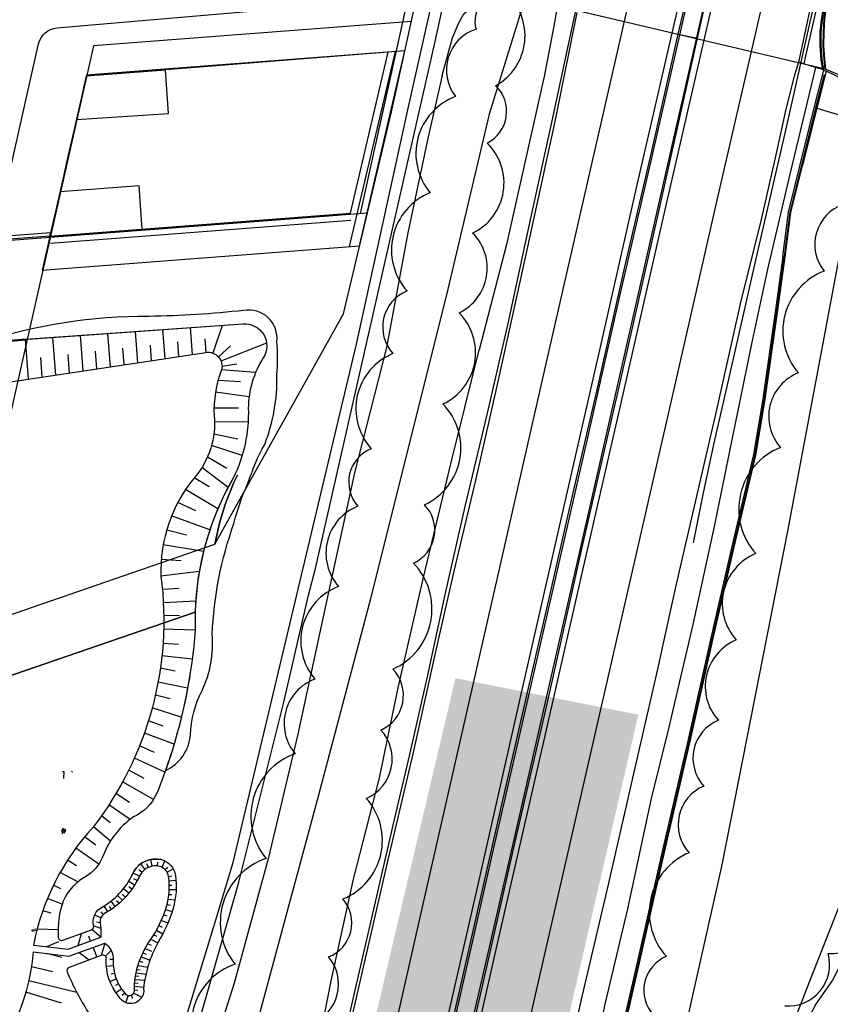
# Model space of a CAD drawing. Header units: metres. Extents: x 89795 to 94000, y 463250 to 466585.
# Tile 210 of 243: x 91218 to 91336, y 465488 to 465631. Entities that reach past the tile are written whole.
import ezdxf

# ---------------------------------------------------------------- set-up
doc = ezdxf.new("R2010")
doc.units = ezdxf.units.M
doc.layers.add('96.0_forest', color=71, linetype='Continuous')
doc.layers.add('XXX_Background', color=3, linetype='Continuous')
doc.layers.add('96.0_groen noord H', color=7, linetype='Continuous', true_color=0xb6b449)

msp = doc.modelspace()

# ---------------------------------------------------------------- hatches: boundary and pattern name
at = {"layer": '96.0_groen noord H'}
msp.add_hatch(color=256, dxfattribs=at).paths.add_polyline_path([(90813, 464271.77), (90836.17, 464325.37), (90841.56, 464394.97), (90828.71, 464467.06), (90820.42, 464506), (90833.68, 464559.66), (90878.87, 464645.84), (90898.76, 464657.44), (90919.49, 464652.88), (90948.92, 464641.28), (90948.92, 464652.88), (90966.33, 464653.29), (90978.77, 464664.06), (90991.2, 464695.55), (91017.35, 464757.12), (91054.66, 464825.89), (91100.26, 464897.56), (91129.69, 464957.22), (91167.88, 465061.48), (91197.73, 465179.55), (91281.67, 465535.04), (91308.19, 465529.74), (91223.98, 465164.63), (91191.48, 465027.21), (91177.55, 464949.01), (91169.6, 464886.73), (91166.28, 464845.64), (91169.6, 464802.57), (91176.9, 464755.2), (91186.85, 464716.1), (91188.18, 464682.97), (91174.25, 464637.91), (91168.29, 464608.09), (91168.29, 464594.84), (91176.24, 464586.22), (91133.15, 464571.65), (91089.39, 464575.62), (91113.92, 464561.04), (91128.5, 464554.42), (91108.61, 464525.26), (91078.01, 464490.53), (91019.66, 464458.06), (90979.22, 464435.53), (90938.77, 464395.11), (90897, 464333.49), (90829.28, 464236.29)])

# ---------------------------------------------------------------- linework, layer by layer
at = {"layer": '96.0_forest'}
for points in [[(91260.82, 465485.01, 0.520567), (91263.24, 465494.62, 0.520567), (91265.35, 465503.03, 0.520567), (91268.73, 465517.61, 0.520567), (91270.83, 465527.52, 0.520567), (91272.6, 465536.36, 0.520567), (91275.58, 465551.72, 0.520567), (91277.17, 465560.19, 0.520567), (91279.85, 465574.8, 0.520567), (91282.19, 465588.03, 0.520567), (91284.16, 465599.57, 0.520567), (91286.26, 465612.63, 0.520567), (91287.49, 465620.95, 0.520567), (91288.93, 465634.42, 0.520567), (91284.65, 465629.15, 0.520567), (91281.69, 465619.37, 0.520567), (91278.01, 465605.42, 0.520567), (91274.65, 465591.19, 0.520567), (91272.59, 465582.1, 0.520567), (91269.46, 465568.31, 0.520567), (91267.52, 465559.98, 0.520567), (91264.71, 465548.34, 0.520567), (91261.29, 465534.89, 0.520567), (91258.42, 465524.08, 0.520567), (91254.19, 465508.89, 0.520567), (91249.7, 465493.55, 0.520567), (91245.35, 465479.21, 0.520567)], [(91337.91, 465603.73, 0.520567), (91335.16, 465594.06, 0.520567), (91331.4, 465579.31, 0.520567), (91328.8, 465568.5, 0.520567), (91325.23, 465553.1, 0.520567), (91322.4, 465540.58, 0.520567), (91319.8, 465528.94, 0.520567), (91317.69, 465519.39, 0.520567), (91315.56, 465509.73, 0.520567), (91312.27, 465494.7, 0.520567), (91310.4, 465486.15, 0.520567)], [(91329.44, 465487.52, 0.520567), (91335.73, 465495.12, 0.520567), (91342.1, 465503.34, 0.520567)]]:
    msp.add_lwpolyline(points, format="xyb", dxfattribs=at)
at = {"layer": 'XXX_Background'}
for p, q in [((91222.91, 465598.12), (91266.51, 465601.46)), ((91224.69, 465521.52), (91224.85, 465521.52)), ((91224.85, 465521.52), (91224.83, 465520.5)), ((91225.99, 465521.55), (91226.1, 465521.43)), ((91224.72, 465513.26), (91224.52, 465512.8)), ((91225.18, 465513.06), (91224.72, 465513.26)), ((91224.98, 465512.6), (91225.18, 465513.06)), ((91224.52, 465512.8), (91224.98, 465512.6)), ((91237.68, 465507.77), (91237.49, 465508.75)), ((91236.63, 465507.32), (91236.04, 465508.13)), ((91237.14, 465507.6), (91236.91, 465508.12)), ((91238.43, 465507.81), (91238.49, 465508.36)), ((91239.12, 465507.61), (91239.52, 465508.53)), ((91239.55, 465507.29), (91239.93, 465507.62)), ((91239.85, 465506.9), (91240.72, 465507.4)), ((91235.83, 465506.33), (91234.92, 465506.75)), ((91235.5, 465505.68), (91235.01, 465505.95)), ((91236.18, 465506.9), (91235.75, 465507.26)), ((91240.06, 465506.28), (91240.55, 465506.37)), ((91234.28, 465503.85), (91233.5, 465504.47)), ((91235.13, 465505.04), (91234.28, 465505.57)), ((91234.75, 465504.46), (91234.29, 465504.79)), ((91240.13, 465505.66), (91241.13, 465505.74)), ((91240.17, 465505), (91240.54, 465505)), ((91233.36, 465502.83), (91232.66, 465503.54)), ((91233.79, 465503.27), (91233.35, 465503.67)), ((91240.11, 465503.68), (91240.55, 465503.66)), ((91240.16, 465504.38), (91241.16, 465504.4)), ((91231.24, 465501.17), (91230.73, 465502.01)), ((91231.79, 465501.53), (91231.51, 465501.94)), ((91232.33, 465501.93), (91231.72, 465502.72)), ((91232.9, 465502.4), (91232.52, 465502.77)), ((91239.83, 465502.22), (91240.32, 465502.1)), ((91240.01, 465503), (91241, 465502.91)), ((91230.24, 465500.26), (91229.36, 465500.66)), ((91230.61, 465500.77), (91230.28, 465501.15)), ((91239.35, 465500.71), (91239.82, 465500.55)), ((91239.61, 465501.48), (91240.58, 465501.2)), ((91230.22, 465498.73), (91229.18, 465499.1)), ((91230.11, 465499.58), (91229.62, 465499.64)), ((91238.66, 465499.15), (91239.12, 465498.95)), ((91239.02, 465499.92), (91239.98, 465499.54)), ((91220.26, 465498.44), (91220.23, 465498.43)), ((91220.25, 465498.37), (91220.23, 465498.43)), ((91220.25, 465498.37), (91220.28, 465498.38)), ((91220.51, 465498.56), (91220.32, 465498.5)), ((91220.36, 465498.35), (91220.55, 465498.4)), ((91220.8, 465498.63), (91220.61, 465498.58)), ((91220.65, 465498.43), (91220.84, 465498.48)), ((91225.49, 465495.72), (91230.23, 465497.46)), ((91226.94, 465496.25), (91227.45, 465498.03)), ((91228.75, 465496.91), (91228.49, 465497.62)), ((91230.23, 465497.46), (91228.91, 465498.57)), ((91237.93, 465497.84), (91238.37, 465497.61)), ((91238.32, 465498.5), (91239.24, 465497.97)), ((91220.48, 465496.33), (91225.49, 465495.72)), ((91225.61, 465494.7), (91230.79, 465496.6)), ((91229.14, 465495.99), (91229.66, 465494.59)), ((91230.79, 465496.6), (91230.29, 465494.82)), ((91237.06, 465496.52), (91237.52, 465496.32)), ((91237.49, 465497.17), (91238.48, 465496.66)), ((91220.41, 465495.33), (91225.61, 465494.7)), ((91227.1, 465495.24), (91228.52, 465494.17)), ((91231.73, 465495.53), (91231.01, 465494.84)), ((91236.07, 465494.63), (91237.36, 465494.16)), ((91236.32, 465495.19), (91236.79, 465495.03)), ((91236.65, 465495.83), (91237.58, 465495.46)), ((91232.04, 465493.32), (91231.05, 465493.24)), ((91232.02, 465494.22), (91231.52, 465494.25)), ((91235.63, 465493.38), (91237.04, 465493.12)), ((91235.83, 465494), (91236.31, 465493.87)), ((91232.22, 465492.22), (91231.75, 465492.1)), ((91235.27, 465491.85), (91235.75, 465491.8)), ((91235.36, 465492.31), (91236.79, 465492.11)), ((91235.47, 465492.79), (91235.96, 465492.74)), ((91232.48, 465491.41), (91231.58, 465491.06)), ((91232.8, 465490.69), (91232.36, 465490.45)), ((91235.12, 465490.37), (91236.46, 465490.25)), ((91235.15, 465490.85), (91235.65, 465490.83)), ((91235.2, 465491.34), (91236.61, 465491.23)), ((91233.24, 465489.96), (91232.5, 465489.44)), ((91233.7, 465489.36), (91233.34, 465489.03)), ((91234.19, 465489.03), (91233.81, 465487.98)), ((91234.66, 465489.08), (91234.8, 465488.6)), ((91235, 465489.38), (91236.2, 465488.79)), ((91235.11, 465489.84), (91235.61, 465489.8))]:
    msp.add_line(p, q, dxfattribs=at)
for points in [[(91185.15, 465277.04, -0.176182), (91185.82, 465279.25, 0.149914), (91187.93, 465284.73), (91187.95, 465285.22), (91187.97, 465287.08), (91188.39, 465292.11), (91190.63, 465302.8), (91194.07, 465318.29), (91200.1, 465342.33), (91205.25, 465361.93), (91216.13, 465394.42), (91217.83, 465401.68), (91224.61, 465428.97), (91232.73, 465453.77), (91241.14, 465481.09), (91246.91, 465500), (91249.45, 465508.32), (91255.78, 465534.93), (91261.75, 465560.1), (91267.3, 465583.49), (91274.86, 465617.9), (91280.43, 465642.65)], [(91214.72, 465598.36), (91221.2, 465627.02, -0.326166), (91223.87, 465629.35), (91272.25, 465633.57)], [(91275.28, 465630.28), (91229.17, 465626.75), (91209.91, 465541.78), (91246.78, 465554.49, -0.067576), (91250.04, 465564.49, 0.067576), (91246.78, 465554.49), (91265.43, 465587.87), (91272.4, 465617.18)], [(91274.34, 465626), (91228.12, 465622.34, 0.000246), (91222.81, 465598.98)], [(91245.47, 465582.28, -0.534706), (91247.75, 465579.75, 0.101357), (91246.65, 465573.08, -0.205114), (91243.9, 465564.24, 0.184709), (91238.95, 465549.82, -0.199723), (91229.1, 465513.42, 0.141008), (91220.48, 465496.33, 0.141008)], [(91200.69, 465529.76), (91243.91, 465544.61, 0.016086), (91243.93, 465541.98, -0.059027), (91240.25, 465523.54, -0.017614), (91238.32, 465518.25, -0.18043), (91234.95, 465514.91, 0.154368), (91230.44, 465508.98, -0.151083), (91228.14, 465506.31, 0.169748), (91224.76, 465502.69, 0.098557), (91224.05, 465497.54, 0.521498), (91224.72, 465497.03), (91228.87, 465498.56, 0.311566), (91229.2, 465499.02, -0.362758), (91230.57, 465501.93, 0.157516), (91235.02, 465506.98, -0.334917), (91239.01, 465508.72, -0.300614), (91241.05, 465506.42, -0.107292), (91240.71, 465501.66, -0.071648), (91238.49, 465496.68, 0.09886), (91236.43, 465490.01, -0.846488), (91232.85, 465488.87), (91232.85, 465488.87), (91232.85, 465488.87, -0.193007), (91231.03, 465494.33, 0.578428), (91230.39, 465494.85), (91225.63, 465493.1, 0.409816), (91225.33, 465492.47, 0.041419), (91228.39, 465486.61, -0.146134)], [(91239.01, 465508.72, 0.334917), (91235.02, 465506.98, 3.121667)], [(91230.79, 465496.6, -0.264701), (91232.02, 465494.14, 0.188849), (91233.7, 465489.36, 0.685186), (91235.11, 465489.67, -0.156232), (91237.34, 465496.95, 0.083351), (91239.76, 465501.94, 0.107292), (91240.06, 465506.28, 0.300614), (91238.75, 465507.75, 0.326141), (91235.92, 465506.53, -0.157522), (91231.03, 465501.04, 0.387258), (91230.19, 465499.16, -0.026365), (91230.23, 465497.46)], [(91220.41, 465495.33, -0.197354), (91210.2, 465475.24), (91210.2, 465475.24, 0.421193), (91208.76, 465455.31, -0.109624), (91219.33, 465445.13, -0.205765), (91220.04, 465441.24), (91215.33, 465420.75), (91210.07, 465397.82), (91202.78, 465375.29), (91202.05, 465372.79), (91201.37, 465372.35), (91201.37, 465372.35), (91201.37, 465372.35), (91201.37, 465372.35), (91200.79, 465372.74), (91191.06, 465394.38)]]:
    msp.add_lwpolyline(points, format="xyb", dxfattribs=at)
for points in [[(91243.52, 465481.85), (91248.72, 465500), (91250.27, 465505.44), (91256.79, 465531.54), (91260.36, 465547.08), (91261.39, 465550.94), (91269.79, 465588.01), (91278.72, 465627.38), (91282.08, 465642.65), (91276.74, 465642.65), (91270.6, 465614.96), (91270.11, 465612.71), (91267.83, 465602.43), (91267.83, 465602.43)], [(91272.4, 465617.18), (91277.78, 465641.64), (91278.02, 465642.65), (91276.73, 465642.65), (91270.11, 465612.71), (91267.83, 465602.43)], [(91221.72, 465594.19), (91267.77, 465597.72), (91274.34, 465626), (91228.15, 465622.46)], [(91266.32, 465597.61), (91272.95, 465625.89)], [(91222.84, 465599.11), (91266.43, 465602.45), (91271.91, 465625.81)], [(91226.69, 465616.06), (91240.07, 465616.94), (91239.59, 465623.22), (91228.12, 465622.34)], [(91228.15, 465622.46), (91221.72, 465594.19)], [(91236.25, 465600.14), (91235.77, 465606.42), (91224.3, 465605.54)], [(91222.81, 465598.98), (91222.95, 465599.6), (91216.04, 465599.07), (91215.9, 465598.45), (91268.92, 465602.52)], [(91215.9, 465598.45), (91212.55, 465583.71), (91219.47, 465584.24), (91219.42, 465584.03), (91212.3, 465583.49), (91212.79, 465585.64), (91215, 465595.39), (91215.73, 465598.64), (91222.85, 465599.19)], [(91243.19, 465585.87), (91243.49, 465581.98)], [(91247.82, 465586.19), (91246.47, 465582.18)], [(91223.24, 465584.46), (91223.66, 465578.98)], [(91227.23, 465584.74), (91227.63, 465579.58)], [(91231.22, 465585.02), (91231.59, 465580.18)], [(91235.21, 465585.3), (91235.56, 465580.78)], [(91239.2, 465585.58), (91239.52, 465581.38)], [(91219.25, 465584.18), (91219.69, 465578.38)], [(91237.37, 465583.35), (91237.54, 465581.08)], [(91241.34, 465583.8), (91241.51, 465581.68)], [(91245.32, 465584.26), (91245.47, 465582.28)], [(91247.29, 465581.63), (91249.02, 465583.21)], [(91254.28, 465583.61), (91247.65, 465581.02)], [(91213.55, 465577.47), (91245.47, 465582.28)], [(91225.44, 465581.98), (91225.64, 465579.28)], [(91229.41, 465582.44), (91229.61, 465579.88)], [(91233.39, 465582.89), (91233.57, 465580.48)], [(91221.46, 465581.53), (91221.68, 465578.68)], [(91247.81, 465580.3), (91249.97, 465580.6)], [(91252.65, 465579.36), (91247.75, 465579.75)], [(91250.5, 465577.99), (91247.24, 465578.2)], [(91251.74, 465575.82), (91246.87, 465576.52)], [(91250.19, 465574.21), (91246.65, 465574.2)], [(91251.6, 465572.22), (91246.71, 465572.16)], [(91250.11, 465569.68), (91246.63, 465570.43)], [(91250.73, 465567.33), (91246.3, 465568.76)], [(91248.53, 465565.42), (91245.7, 465567.1)], [(91248.69, 465562.7), (91244.89, 465565.58)], [(91245.93, 465562.8), (91243.79, 465564.1)], [(91247.2, 465559.59), (91242.52, 465562.39)], [(91244, 465559.31), (91241.41, 465560.53)], [(91246.04, 465556.56), (91240.5, 465558.58)], [(91242.67, 465555.78), (91239.79, 465556.52)], [(91245.12, 465553.41), (91239.28, 465554.38)], [(91241.88, 465552.05), (91239, 465552.23)], [(91244.51, 465550.52), (91238.95, 465549.82)], [(91241.61, 465548.04), (91239.16, 465547.89)], [(91243.99, 465546.2), (91239.3, 465545.97)], [(91241.63, 465544.06), (91239.36, 465544.14)], [(91243.93, 465541.98), (91239.34, 465542.13)], [(91241.48, 465539.91), (91239.25, 465540.07)], [(91243.48, 465537.79), (91239.09, 465538.29)], [(91241.01, 465536.04), (91238.86, 465536.48)], [(91242.81, 465533.6), (91238.54, 465534.48)], [(91240.27, 465532.03), (91238.15, 465532.59)], [(91241.9, 465529.36), (91237.68, 465530.72)], [(91239.26, 465528.09), (91237.15, 465528.87)], [(91240.85, 465525.45), (91236.55, 465527.07)], [(91238.01, 465524.26), (91235.85, 465525.23)], [(91239.52, 465521.39), (91235.1, 465523.45)], [(91236.5, 465520.49), (91234.28, 465521.7)], [(91237.87, 465517.43), (91233.39, 465519.99)], [(91234.38, 465517.02), (91232.43, 465518.3)], [(91234.48, 465514.56), (91231.4, 465516.66)], [(91231.57, 465514.06), (91230.31, 465515.05)], [(91231.63, 465511.42), (91229.15, 465513.49)], [(91229.49, 465510.81), (91227.87, 465512.02)], [(91229.94, 465508.06), (91226.59, 465510.38)], [(91226.71, 465507.82), (91225.4, 465508.66)], [(91226.9, 465505.49), (91224.32, 465506.87)], [(91224.41, 465504.49), (91223.35, 465505.01)], [(91224.62, 465502.26), (91222.49, 465503.09)], [(91223.01, 465500.94), (91221.81, 465501.31)], [(91224.03, 465498.56), (91220.99, 465498.62)], [(91224.11, 465496.8), (91222.36, 465496.1)], [(91224.57, 465494.51), (91222.28, 465495.1)], [(91223.29, 465492.46), (91220.16, 465493.16)], [(91226.76, 465489.45), (91219.77, 465491.14)], [(91224.52, 465487.91), (91219.34, 465489.48)]]:
    msp.add_lwpolyline(points, dxfattribs=at)
for points in [[(91249.45, 465564.06, 0.140534), (91243.93, 465541.98, -0.058334), (91240.32, 465523.75, -0.006999), (91239.6, 465521.63, 0.266445), (91243.25, 465526.81, -0.120047), (91244.93, 465533.24, 0.12816), (91246.4, 465541.4, -0.07711), (91249.54, 465557.45, -0.050845), (91251.62, 465563.4, -0.049361), (91254, 465568.94, 0.099903), (91255.76, 465578.99), (91255.76, 465578.99, 0.049237), (91255.76, 465583.82, 0.501654), (91250.99, 465588.37, -0.025411), (91237.2, 465587.5, 0.079291), (91213.05, 465583.74), (91250.88, 465586.41, -0.616558), (91253.8, 465581.49, 0.140902), (91251.62, 465574.18, -0.122405)], [(91200.69, 465529.76), (91212.92, 465583.73), (91250.88, 465586.41, -0.616558), (91253.8, 465581.49, 0.140902), (91251.62, 465574.18, -0.122388), (91249.45, 465564.06, 0.125644), (91243.91, 465544.61)]]:
    msp.add_lwpolyline(points, format="xyb", close=True, dxfattribs=at)
for points in [[(91278.92, 465478.66, 4.83), (91285.02, 465505.33, 4.83), (91291.27, 465532.89, 4.85), (91296.51, 465555.95, 4.83), (91302.88, 465583.93, 4.85), (91307.94, 465606.14, 4.84), (91314.57, 465634.88, 4.84), (91319.42, 465656.08, 4.78), (91322.25, 465668.75, 4.72), (91326.61, 465687.81, 4.66), (91331.04, 465707.07, 4.74), (91335.46, 465726.48, 4.7), (91338.57, 465740, 4.75), (91340.08, 465746.61, 4.78), (91345.42, 465769.86, 4.82), (91349.92, 465789.21, 4.74), (91355.07, 465811.59, 4.78)], [(91358.32, 465805.96, 5), (91351.17, 465774.51, 4.94), (91344.84, 465746.9, 4.93), (91343.28, 465740, 4.91), (91338.6, 465719.39, 4.87), (91333.44, 465696.65, 4.78), (91328.96, 465676.88, 4.71), (91326.79, 465667.45, 4.71), (91322.18, 465647.24, 4.76), (91317.15, 465625.22, 4.75), (91312.13, 465603.37, 4.83), (91305.93, 465576.24, 4.87), (91300.4, 465551.97, 4.91), (91294.43, 465525.84, 4.87), (91287.85, 465497.17, 4.89), (91281.46, 465469, 4.92)], [(91254.37, 465434.28, 5.49), (91257.86, 465449.54, 5.47), (91261.48, 465465.15, 5.45), (91264.85, 465479.89, 5.36), (91268.73, 465496.7, 5.33), (91272.63, 465513.7, 5.32), (91275.19, 465524.61, 5.33), (91277.68, 465535.46, 5.33), (91280.23, 465547.37, 5.33), (91283.08, 465559.92, 5.33), (91286.3, 465573.48, 5.32), (91289.29, 465586.49, 5.31), (91292.6, 465601.76, 5.26), (91295.53, 465615.18, 5.26), (91298.83, 465630.48, 5.26), (91301.22, 465641.18, 5.26), (91303.54, 465653.11, 5.3), (91305.76, 465664.76, 5.27), (91307.34, 465673.32, 5.28)], [(91323.07, 465668.53, 4.79), (91319.34, 465652.01, 4.74), (91315.84, 465636.62, 4.75), (91313.94, 465628.44, 4.75), (91310.04, 465611.25, 4.86), (91306.19, 465594.68, 4.92), (91302.11, 465576.65, 4.88), (91298.56, 465561.28, 4.88), (91294.77, 465544.72, 4.88), (91291.63, 465531.08, 4.88), (91287.79, 465514.15, 4.89), (91283.9, 465497.1, 5.01), (91278.47, 465473.27, 4.93), (91274.15, 465454.59, 4.95), (91270.32, 465437.7, 4.95), (91268.51, 465429.75, 4.94)], [(91323.27, 465668.46, 5.55), (91319.04, 465649.73, 5.57), (91314.89, 465631.45, 5.59), (91309.99, 465610.06, 5.59), (91305.32, 465589.8, 5.6), (91301.36, 465572.26, 5.6), (91296.01, 465549.01, 5.6), (91292.13, 465531.91, 5.62), (91287.25, 465510.62, 5.63), (91283.9, 465495.89, 5.68), (91280.31, 465480.16, 5.69), (91276.17, 465461.98, 5.69), (91271.45, 465441.42, 5.69), (91268.79, 465429.67, 5.64)], [(91271.28, 465428.92, 5.7), (91276.2, 465450.38, 5.7), (91281.58, 465474.24, 5.7), (91286.61, 465496.01, 5.67), (91290.99, 465515.2, 5.64), (91295.99, 465537.07, 5.62), (91301.99, 465563.36, 5.59), (91307.28, 465586.74, 5.58), (91313.51, 465613.97, 5.54), (91319.24, 465639.18, 5.54), (91323.45, 465657.54, 5.54), (91325.76, 465667.65, 5.61)], [(91271.49, 465428.86, 4.94), (91275.98, 465448.65, 4.94), (91280.8, 465469.78, 4.98), (91285.39, 465489.53, 4.97), (91290.31, 465511.3, 4.97), (91294.85, 465530.86, 4.95), (91300.16, 465554.42, 4.93), (91305.4, 465577.26, 4.95), (91311.05, 465602.25, 4.91), (91316.76, 465627.83, 4.93), (91318.63, 465636.01, 4.92), (91322.41, 465652.6, 4.91), (91325.95, 465667.59, 4.81)], [(91333.59, 465665.39, 4.7), (91330.51, 465651.84, 4.79), (91326.16, 465632.8, 4.79), (91319.73, 465604.98, 4.79), (91313.45, 465577.37, 4.79), (91307.15, 465549.92, 4.79), (91300.74, 465521.84, 4.88), (91293.62, 465490.79, 4.88), (91286.42, 465459.13, 4.87), (91279.04, 465426.37, 4.82)], [(91340.46, 465663.29, 5.26), (91337.94, 465651.63, 5.26), (91335.01, 465638.7, 5.26), (91332.6, 465628.03, 5.27), (91329.58, 465614.68, 5.27), (91325.45, 465596.7, 5.29), (91321.68, 465580.07, 5.29), (91319.09, 465568.9, 5.29), (91317.56, 465561.67, 5.07), (91316.14, 465554.68, 4.74)], [(91336.5, 465648.94, 4.54), (91334.33, 465638.81, 4.55), (91333.25, 465632.89, 4.57), (91331.41, 465624.34, 4.57), (91330.74, 465622.15, 4.57), (91329.61, 465617.56, 4.6), (91328.16, 465610.95, 4.64), (91326, 465601.54, 4.68), (91322.97, 465589.31, 4.65), (91319.53, 465573.93, 4.7), (91316.61, 465561.45, 4.65), (91313.52, 465548.05, 4.71), (91310.96, 465536.34, 4.71), (91307.67, 465522.05, 4.72), (91303.74, 465504.66, 4.7), (91300.05, 465489.09, 4.71), (91296.57, 465473.8, 4.74)], [(91260.99, 465432.17, 4.84), (91266.21, 465455, 4.8), (91271.55, 465478.32, 4.82), (91276.85, 465501.63, 4.8), (91282.16, 465524.98, 4.81), (91288.5, 465552.79, 4.82), (91294.64, 465579.78, 4.82), (91300.85, 465607.08, 4.81), (91308.19, 465639, 4.78)], [(91279.72, 465622.43, 0.53), (91281.23, 465627.88, 0.53), (91282.18, 465630.08, 0.47), (91282.88, 465631.38, 0.4), (91284.11, 465632.43, 0.34), (91285.76, 465633.06, 0.33), (91287.27, 465633.16, 0.32), (91289.19, 465632.76, 0.31), (91291.21, 465632.19, 0.32), (91291.24, 465631.93, 0.63)], [(91291.24, 465631.93, 0.63), (91286.58, 465616.82, 0.64), (91280.57, 465591.44, 1.16), (91269.35, 465546.53, 1.36), (91261.59, 465517.35, 1.76), (91250.88, 465477.59, 1.56), (91246.07, 465456.93, 1.28), (91242.11, 465438.22, 1.35)], [(91264.7, 465477.3, 4.62), (91268.47, 465493.75, 4.64), (91271.93, 465508.68, 4.67), (91275.57, 465524.28, 4.67), (91278.99, 465539.53, 4.7), (91281.47, 465550.55, 4.69), (91284.69, 465563.94, 4.7), (91287.66, 465577.17, 4.71), (91290.63, 465590.53, 4.75), (91293.52, 465603.78, 4.66), (91296.11, 465615.78, 4.66), (91299.3, 465631.55, 4.62)], [(91291.24, 465631.93, 0.63), (91292.79, 465632.24, 0.78), (91294.78, 465632.28, 2.31), (91296.37, 465632.08, 3.85), (91295.9, 465629.34, 4.51), (91294.52, 465622.28, 4.58), (91292.09, 465611.3, 4.6), (91289.08, 465597.92, 4.53), (91285.12, 465582.64, 4.53)], [(91298.34, 465632.12, 0.53), (91335.28, 465623.39, 0.63)], [(91334.12, 465632.7, 4.78), (91332.19, 465624.19, 4.79)], [(91335.11, 465623.22, 4.28), (91334.95, 465623.29, 4.32), (91334.71, 465624.64, 4.91), (91334.56, 465626.77, 4.85), (91334.55, 465628.76, 4.85), (91334.75, 465630.47, 4.86), (91335.08, 465632.53, 4.77)], [(91335.07, 465623.53, 4.86), (91334.87, 465624.75, 4.86), (91334.72, 465626.78, 4.85), (91334.69, 465628.78, 4.85), (91334.93, 465630.79, 4.85), (91335.16, 465632.24, 4.85)], [(91335.28, 465623.39, 0.63), (91335.14, 465624.79, 0.63), (91334.99, 465626.75, 0.63), (91335.05, 465628.73, 0.63), (91335.16, 465630.64, 0.63), (91335.3, 465631.76, 0.63), (91335.42, 465632.26, 0.63)], [(91335.38, 465623.33, 0.63), (91335.24, 465624.8, 0.63), (91335.09, 465626.76, 0.63), (91335.15, 465628.73, 0.63), (91335.26, 465630.63, 0.63), (91335.4, 465631.74, 0.63), (91335.52, 465632.29, 0.63)], [(91313.94, 465628.44, 4.75), (91316.76, 465627.83, 4.93)], [(91333.87, 465623.61, 4.56), (91330.19, 465608.1, 4.57), (91326.94, 465594.34, 4.65), (91324.59, 465583.52, 4.62), (91321.87, 465570.09, 4.58), (91319.18, 465557.05, 4.54), (91316.12, 465542.81, 4.5), (91312.64, 465527.91, 4.52), (91310.06, 465517.59, 4.48), (91306.61, 465501.58, 4.46), (91303.34, 465487.78, 4.51), (91300.31, 465472.95, 4.59), (91298.1, 465463.04, 4.64), (91294.68, 465448.17, 4.65), (91293.27, 465440.58, 4.64), (91292.01, 465434.2, 4.57), (91290.69, 465429.14, 4.5), (91289.25, 465423.17, 4.45)], [(91329.14, 465596.2, 4.33), (91329.96, 465602.61, 4.4), (91331.66, 465609.46, 4.42), (91333.72, 465617.76, 4.38), (91335.11, 465623.22, 4.28), (91335.44, 465623.06, 4.06), (91334.07, 465617.67, 4.49), (91332.01, 465609.38, 4.62)], [(91334.95, 465623.29, 4.32), (91333.87, 465623.61, 4.56), (91331.41, 465624.34, 4.57)], [(91335.38, 465623.33, 0.63), (91337.1, 465622.61, 0.63), (91339.67, 465621.22, 0.63), (91339.45, 465620.98, 1.02), (91337.86, 465621.85, 1.58), (91336.43, 465622.58, 2.11), (91335.44, 465623.06, 4.06)], [(91279.72, 465622.43, 0.53), (91277.69, 465613.54, 0.71), (91274.77, 465599.62, 0.89), (91271.68, 465583.01, 0.96), (91267.03, 465564.83, 1.1), (91263.23, 465547.5, 1.11), (91258.8, 465526.94, 1.16), (91254.49, 465508.82, 1.16), (91249.56, 465490.79, 1.1), (91244.22, 465473.95, 1.08), (91239.44, 465458.3, 0.95), (91233.82, 465440.97, 0.98)], [(91335.14, 465622.55, 9.08), (91333.9, 465617.71, 8.95), (91331.85, 465609.42, 8.63), (91330.15, 465602.58, 8.35), (91329.33, 465596.17, 8.24), (91328.27, 465588.42, 7.72), (91326.39, 465575.17, 7), (91325.09, 465567.41, 6.99), (91321.94, 465554.08, 6.79), (91318.86, 465540.61, 6.7), (91315.61, 465526.11, 6.76), (91311.84, 465509.86, 6.72), (91307.97, 465492.7, 6.72), (91303.38, 465472.71, 6.73), (91299.42, 465455.23, 6.73), (91296.2, 465441.14, 6.68), (91291.75, 465422.31, 6.61)], [(91299.75, 465419.74, 0.65), (91304.74, 465439.99, 0.83), (91312.66, 465473.73, 0.65), (91320.34, 465507.97, 0.65), (91329.89, 465556.33, 0.65), (91337.4, 465596.47, 0.65), (91340.8, 465612.97, 0.58), (91340.51, 465615.57, 0.48), (91340.29, 465617.61, 0.48), (91340.12, 465619.28, 0.48), (91339.67, 465621.22, 0.63)], [(91334.07, 465617.67, 4.49), (91338.93, 465616.24, 0.56), (91339.85, 465614.51, 0.56), (91340.8, 465612.97, 0.58)], [(91326.55, 465575.14, 4.21), (91328.44, 465588.4, 4.27), (91329.5, 465596.15, 4.26), (91330.32, 465602.55, 4.52), (91332.01, 465609.38, 4.62)], [(91305.32, 465417.79, 0.71), (91311.45, 465434.35, 0.68), (91318.37, 465454.15, 0.68), (91323.74, 465467.44, 0.68), (91328.75, 465480.09, 0.68), (91333.1, 465491.24, 0.49), (91341.97, 465513.73, 0.31), (91346.66, 465529.92, 0.12), (91354.61, 465553.02, 0.04), (91359.98, 465569.73, 0.16), (91360.55, 465573.75, 0.17), (91359.88, 465579.55, 0.23), (91359.12, 465586.07, 0.36), (91357.82, 465591.5, 0.32), (91357.05, 465599.65, 0.37), (91356.75, 465603.67, 0.28)], [(91329.14, 465596.2, 4.33), (91328.08, 465588.45, 4.34), (91326.2, 465575.2, 4.06), (91324.9, 465567.45, 4.2), (91321.75, 465554.12, 4.11), (91318.67, 465540.66, 4.11), (91315.42, 465526.15, 4.07), (91311.65, 465509.9, 4.05), (91307.78, 465492.75, 4.06), (91303.19, 465472.76, 4.25), (91299.23, 465455.27, 4.05), (91296.01, 465441.19, 4.18), (91291.57, 465422.36, 4.07)], [(91250.4, 465435.58, 4.51), (91254.72, 465450.53, 4.51), (91257.72, 465463.73, 4.54), (91260.89, 465477.09, 4.55), (91263.64, 465491.14, 4.54), (91266.88, 465505.88, 4.59), (91270.67, 465520.6, 4.59), (91273.34, 465533.63, 4.32), (91276.98, 465549.46, 4.32), (91281.06, 465566.3, 4.53), (91285.12, 465582.64, 4.53)], [(91363.8, 465580.21, 0.26), (91359.49, 465562.13, 0.27), (91355.34, 465548, 0.22), (91350.84, 465532.49, 0.24), (91346.29, 465518.29, 0.29), (91342.15, 465505.29, 0.37), (91338.95, 465496.41, 0.37), (91336.34, 465491.24, 0.46), (91334, 465487.87, 0.5), (91331.54, 465483.19, 0.57), (91329.67, 465478.4, 0.66), (91326.55, 465469.92, 0.71), (91323.5, 465461.15, 0.71), (91319.25, 465450.66, 0.77), (91314.73, 465438.71, 0.82), (91311.49, 465429.32, 0.75), (91307.9, 465419.35, 0.73), (91307.19, 465417.28, 0.73)], [(91291.92, 465422.27, 4.09), (91296.36, 465441.11, 4.22), (91299.58, 465455.19, 4.12), (91303.54, 465472.68, 4.2), (91308.13, 465492.67, 4.05), (91312, 465509.82, 4.08), (91315.77, 465526.08, 4.08), (91319.02, 465540.58, 4.06), (91322.1, 465554.04, 4.04), (91325.25, 465567.38, 4.13), (91326.55, 465575.14, 4.21)]]:
    msp.add_polyline3d(points, dxfattribs=at)
msp.add_circle((91224.85, 465512.93), 0.081, dxfattribs=at)
msp.add_ellipse((91224.67, 465512.52), major_axis=(0.0733, -0.0321), ratio=0.034899, start_param=3.141593, end_param=6.283185, dxfattribs=at)

doc.saveas('drawing.dxf')
